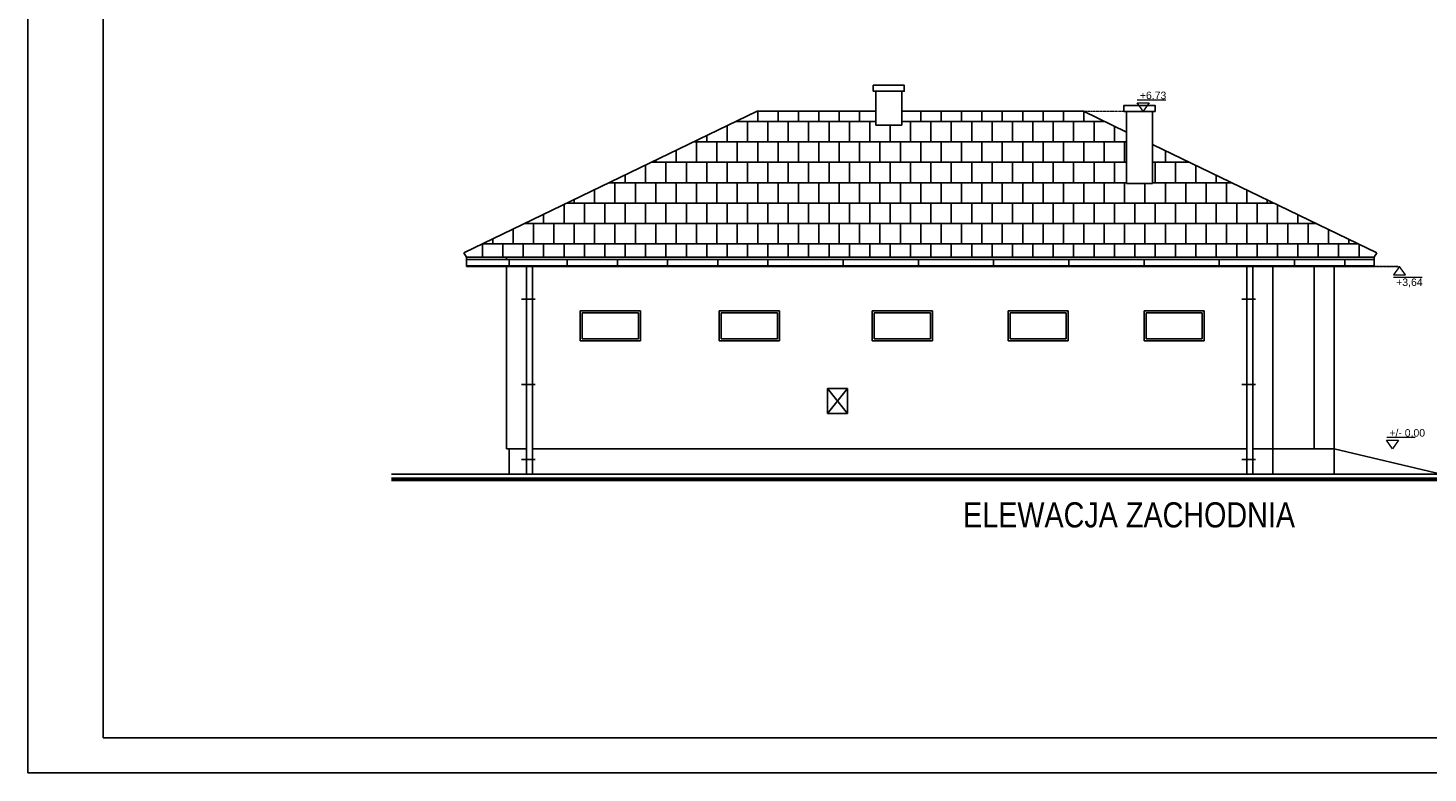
# Model space of a CAD drawing. Header units: millimetres. Extents: x -5941 to 19721, y -9230 to 6433.
# Tile 178 of 204: x 9132 to 11923, y 3463 to 4948. Entities that reach past the tile are written whole.
import ezdxf
from ezdxf.enums import TextEntityAlignment as Align

# ---------------------------------------------------------------- set-up
doc = ezdxf.new("R2010")
doc.units = ezdxf.units.MM
doc.linetypes.add('HIDDEN', pattern=[0.375, 0.25, -0.125])
for name, color, linetype in [('A_cienkL', 30, 'Continuous'), ('A_schody', 3, 'Continuous'), ('A_widok', 3, 'Continuous'), ('e_okna', 4, 'Continuous'), ('elewacja', 7, 'Continuous'), ('O_tabelka', 3, 'Continuous')]:
    doc.layers.add(name, color=color, linetype=linetype)
doc.layers.add('A_RZĘDNE', color=52, linetype='Continuous', lineweight=15)
doc.styles.add('ARIAL', font='arial.ttf', dxfattribs={"width": 0.8})
doc.styles.add('dar-styl', font='arial.ttf')

# ---------------------------------------------------------------- blocks, each defined once
blk = doc.blocks.new('A_RZĘDNA WYKOŃCZENIA')
at = {"layer": 'A_RZĘDNE'}
blk.add_line((45.1, 22), (-11.5, 22), dxfattribs=at)
blk.add_lwpolyline([(-12, 17), (12, 17), (0, 0), (-12, 17)], dxfattribs=at)
at = {"layer": 'A_RZĘDNE', "color": 1, "style": 'dar-styl'}
blk.add_attdef('RZEDNA', text='', height=15, dxfattribs=at).set_placement((-11.5, 31.5), align=Align.MIDDLE_LEFT)
blk = doc.blocks.new('*U139')
at = {"layer": 'A_RZĘDNE'}
blk.add_line((45.1, 41), (-11.5, 41), dxfattribs=at)
blk.add_lwpolyline([(-12, 46), (12, 46), (0, 63), (-12, 46)], dxfattribs=at)
at = {"layer": 'A_RZĘDNE', "color": 1, "style": 'dar-styl'}
blk.add_attdef('RZEDNA', text='', height=15, dxfattribs=at).set_placement((-11.5, 31.5), align=Align.MIDDLE_LEFT)
blk = doc.blocks.new('*U168')
at = {"layer": 'A_RZĘDNE'}
blk.add_line((45.1, 22), (-11.5, 22), dxfattribs=at)
blk.add_lwpolyline([(-12, 17), (12, 17), (0, 0), (-12, 17)], dxfattribs=at)
at = {"layer": 'A_RZĘDNE', "color": 1, "style": 'dar-styl'}
blk.add_attdef('RZEDNA', text='', height=15, dxfattribs=at).set_placement((-11.5, 31.5), align=Align.MIDDLE_LEFT)

msp = doc.modelspace()

# ---------------------------------------------------------------- hatches: boundary and pattern name
at = {"layer": 'elewacja'}
h = msp.add_hatch(dxfattribs=at)
h.set_pattern_fill('AR-B88', color=24, scale=0.2)
h.set_pattern_definition([(0, (3149.43, 8500), (0, 40.64), []), (90, (3149.43, 8500), (-20.32, 40.64), [40.64, -40.64])])
h.paths.add_polyline_path([(10000.866, 4499.315), (10005.866, 4490.655), (10085.866, 4490.655), (11815.866, 4490.655), (11820.866, 4499.315), (11373.866, 4715.083), (11373.866, 4637.846), (11321.866, 4637.846), (11321.866, 4653.961), (11321.866, 4740.184), (11235.866, 4781.696), (10873.866, 4781.696), (10873.866, 4753.753), (10821.866, 4753.753), (10821.866, 4781.696), (10585.866, 4781.696), (10000.866, 4499.315)])

# ---------------------------------------------------------------- linework, layer by layer
for points in [[(9131.808, 3462.533), (13330.053, 3462.533), (13330.053, 6432.533), (9131.808, 6432.533)], [(9281.808, 3532.533), (13260.053, 3532.533), (13260.053, 6362.533), (9281.808, 6362.533)]]:
    msp.add_lwpolyline(points, close=True)
at = {"layer": 'A_cienkL'}
for p, q in [((11815.866, 4486.049), (10005.866, 4486.049)), ((10005.866, 4473.335), (10005.866, 4486.049)), ((11815.866, 4473.335), (10005.866, 4473.335)), ((10091.272, 4473.335), (10091.272, 4486.049)), ((10206.941, 4473.335), (10206.941, 4486.049)), ((10306.941, 4473.335), (10306.941, 4486.049)), ((10406.941, 4473.335), (10406.941, 4486.049)), ((10506.941, 4473.335), (10506.941, 4486.049)), ((10606.941, 4473.335), (10606.941, 4486.049)), ((10756.941, 4473.335), (10756.941, 4486.049)), ((10906.941, 4473.335), (10906.941, 4486.049)), ((11056.941, 4473.335), (11056.941, 4486.049)), ((11206.941, 4473.335), (11206.941, 4486.049)), ((11356.941, 4473.335), (11356.941, 4486.049)), ((11506.941, 4473.335), (11506.941, 4486.049)), ((11656.941, 4473.335), (11656.941, 4486.049)), ((11756.941, 4473.335), (11756.941, 4486.049)), ((10142.866, 4407.241), (10115.866, 4407.241, 0)), ((11578.866, 4407.241), (11551.866, 4407.241, 0)), ((10142.866, 4237.241), (10115.866, 4237.241, 0)), ((11578.866, 4237.241), (11551.866, 4237.241, 0)), ((10142.866, 4087.241), (10115.866, 4087.241, 0)), ((11578.866, 4087.241), (11551.866, 4087.241, 0))]:
    msp.add_line(p, q, dxfattribs=at)
for points in [[(10125.866, 4472.335), (10125.866, 4058.062)], [(10137.866, 4472.335), (10137.866, 4058.062)], [(11561.866, 4472.335), (11561.866, 4058.062)], [(11573.866, 4472.335), (11573.866, 4058.062)]]:
    msp.add_lwpolyline(points, dxfattribs=at)
at = {"layer": 'A_RZĘDNE', "linetype": 'HIDDEN'}
for p, q in [((11235.866, 4781.696), (11354.931, 4781.696)), ((11862.695, 4472.335), (11815.866, 4472.335)), ((11815.866, 4472.335), (11865.983, 4472.335))]:
    msp.add_line(p, q, dxfattribs=at)
at = {"layer": 'A_schody'}
for p, q in [((11613.866, 4108.998), (11735.866, 4108.998)), ((11613.866, 4108.998), (11613.866, 4058.062)), ((11735.866, 4108.998), (11735.866, 4058.062)), ((11735.866, 4108.998), (11948.993, 4058.058))]:
    msp.add_line(p, q, dxfattribs=at)
at = {"layer": 'A_widok', "color": 3, "ltscale": 0.5, "const_width": 8}
for points in [[(9856.432, 4048.062), (10586.994, 4048.062)], [(10586.994, 4048.062), (12024.871, 4048.062)]]:
    msp.add_lwpolyline(points, dxfattribs=at)
at = {"layer": 'A_widok', "color": 3, "ltscale": 0.5}
for points in [[(9856.325, 4058.062), (10586.994, 4058.062)], [(10586.994, 4058.062), (12022.809, 4058.062)], [(10586.994, 4047.062), (11899.508, 4048.062)]]:
    msp.add_lwpolyline(points, dxfattribs=at)
at = {"layer": 'e_okna'}
for p, q in [((10232.866, 4383.998), (10232.866, 4323.998)), ((10352.866, 4383.998), (10232.866, 4383.998)), ((10352.866, 4383.998), (10352.866, 4323.998)), ((10509.866, 4383.998), (10509.866, 4323.998)), ((10629.866, 4383.998), (10509.866, 4383.998)), ((10629.866, 4383.998), (10629.866, 4323.998)), ((10814.866, 4383.998), (10814.866, 4323.998)), ((10934.866, 4383.998), (10814.866, 4383.998)), ((10934.866, 4383.998), (10934.866, 4323.998)), ((11085.866, 4383.998), (11085.866, 4323.998)), ((11205.866, 4383.998), (11085.866, 4383.998)), ((11205.866, 4383.998), (11205.866, 4323.998)), ((11356.866, 4383.998), (11356.866, 4323.998)), ((11476.866, 4383.998), (11356.866, 4383.998)), ((11476.866, 4383.998), (11476.866, 4323.998)), ((10348.866, 4379.998), (10236.866, 4379.998)), ((10236.866, 4379.998), (10236.866, 4327.998)), ((10348.866, 4379.998), (10348.866, 4327.998)), ((10625.866, 4379.998), (10513.866, 4379.998)), ((10513.866, 4379.998), (10513.866, 4327.998)), ((10625.866, 4379.998), (10625.866, 4327.998)), ((10818.866, 4379.998), (10818.866, 4327.998)), ((10930.866, 4379.998), (10818.866, 4379.998)), ((10930.866, 4379.998), (10930.866, 4327.998)), ((11089.866, 4379.998), (11089.866, 4327.998)), ((11201.866, 4379.998), (11089.866, 4379.998)), ((11201.866, 4379.998), (11201.866, 4327.998)), ((11472.866, 4379.998), (11360.866, 4379.998)), ((11360.866, 4379.998), (11360.866, 4327.998)), ((11472.866, 4379.998), (11472.866, 4327.998)), ((10348.866, 4327.998), (10236.866, 4327.998)), ((10625.866, 4327.998), (10513.866, 4327.998)), ((10930.866, 4327.998), (10818.866, 4327.998)), ((11201.866, 4327.998), (11089.866, 4327.998)), ((11472.866, 4327.998), (11360.866, 4327.998)), ((10352.866, 4323.998), (10232.866, 4323.998)), ((10629.866, 4323.998), (10509.866, 4323.998)), ((10934.866, 4323.998), (10814.866, 4323.998)), ((11205.866, 4323.998), (11085.866, 4323.998)), ((11476.866, 4323.998), (11356.866, 4323.998))]:
    msp.add_line(p, q, dxfattribs=at)
at = {"layer": 'elewacja'}
for p, q in [((10821.866, 4753.753), (10821.866, 4821.335)), ((10873.866, 4821.335), (10821.866, 4821.335)), ((10873.866, 4753.753), (10873.866, 4821.335)), ((10000.866, 4499.315), (10585.866, 4781.696)), ((10585.866, 4781.696), (10821.866, 4781.696)), ((10873.866, 4781.696), (11235.866, 4781.696)), ((11321.866, 4740.184), (11235.866, 4781.696)), ((11321.866, 4781.335), (11373.866, 4781.335)), ((11321.866, 4653.961), (11321.866, 4781.335)), ((11373.866, 4637.846), (11373.866, 4781.335)), ((10821.866, 4753.753), (10873.866, 4753.753)), ((11820.866, 4499.315), (11373.866, 4715.083)), ((11321.866, 4637.846), (11321.866, 4653.961)), ((11373.866, 4637.846), (11321.866, 4637.846)), ((10005.866, 4490.655), (10000.866, 4499.315)), ((11815.866, 4490.655), (11820.866, 4499.315)), ((11815.866, 4490.655), (10005.866, 4490.655)), ((10005.866, 4490.655), (10005.866, 4472.335)), ((11815.866, 4472.335), (10005.866, 4472.335)), ((10085.866, 4490.655), (10085.866, 4486.049)), ((10085.866, 4472.335), (10085.866, 4108.998)), ((10232.866, 4473.335), (10232.866, 4472.335)), ((10352.866, 4473.335), (10352.866, 4472.335)), ((10509.866, 4473.335), (10509.866, 4472.335)), ((10685.866, 4473.335), (10606.941, 4473.335)), ((10629.866, 4473.335), (10629.866, 4472.335)), ((10685.866, 4473.335), (11685.866, 4473.335)), ((10813.866, 4473.335), (10813.866, 4472.335)), ((10820.866, 4473.335), (10820.866, 4472.335)), ((10933.866, 4473.335), (10933.866, 4472.335)), ((10940.866, 4473.335), (10940.866, 4472.335)), ((11085.866, 4473.335), (11085.866, 4472.335)), ((11125.866, 4473.335), (11125.866, 4472.335)), ((11205.866, 4473.335), (11205.866, 4472.335)), ((11245.866, 4473.335), (11245.866, 4472.335)), ((11356.866, 4473.335), (11356.866, 4472.335)), ((11430.866, 4473.335), (11430.866, 4472.335)), ((11476.866, 4473.335), (11476.866, 4472.335)), ((11550.866, 4473.335), (11550.866, 4472.335)), ((11573.866, 4473.335), (11573.866, 4108.998)), ((11613.866, 4473.335), (11613.866, 4108.998)), ((11765.866, 4473.335), (11685.866, 4473.335)), ((11695.866, 4473.335), (11695.866, 4108.998)), ((11735.866, 4473.335), (11735.866, 4108.998)), ((11815.866, 4472.335), (11815.866, 4490.655)), ((10725.866, 4228.998), (10725.866, 4178.998)), ((10765.866, 4228.998), (10725.866, 4228.998)), ((10725.866, 4228.998), (10765.866, 4178.998)), ((10765.866, 4228.998), (10725.866, 4178.998)), ((10765.866, 4228.998), (10765.866, 4178.998)), ((10765.866, 4178.998), (10725.866, 4178.998)), ((10125.866, 4108.998), (10085.866, 4108.998)), ((10090.866, 4108.998), (10090.866, 4058.062)), ((11561.866, 4108.998), (10137.866, 4108.998)), ((11613.866, 4108.998), (11573.866, 4108.998)), ((11735.866, 4108.998), (11735.866, 4058.062)), ((11644.866, 4048.062), (11644.866, 4047.062))]:
    msp.add_line(p, q, dxfattribs=at)
for points in [[(10816.866, 4821.335), (10878.866, 4821.335), (10878.866, 4833.335), (10816.866, 4833.335)], [(11316.866, 4781.335), (11378.866, 4781.335), (11378.866, 4793.335), (11316.866, 4793.335)]]:
    msp.add_lwpolyline(points, close=True, dxfattribs=at)

# ---------------------------------------------------------------- block references
at = {"layer": 'A_RZĘDNE'}
ref = msp.add_blockref('*U168', (11354.931, 4781.696), dxfattribs=at)
ref.add_attrib('RZEDNA', '+6,73', dxfattribs={"color": 1, "height": 14.8937, "style": 'dar-styl'}).set_placement((11348.542, 4813.196), align=Align.MIDDLE_LEFT)
ref = msp.add_blockref('*U139', (11865.983, 4409.335), dxfattribs=at)
ref.add_attrib('RZEDNA', '+3,64', dxfattribs={"color": 1, "height": 14.8937, "style": 'dar-styl'}).set_placement((11859.594, 4440.835), align=Align.MIDDLE_LEFT)
ref = msp.add_blockref('A_RZĘDNA WYKOŃCZENIA', (11852.42, 4108.998), dxfattribs=at)
ref.add_attrib('RZEDNA', '+/- 0,00', dxfattribs={"color": 1, "height": 14.8937, "style": 'dar-styl'}).set_placement((11846.032, 4140.498), align=Align.MIDDLE_LEFT)

# ---------------------------------------------------------------- texts
at = {"layer": 'O_tabelka', "color": 0, "ltscale": 10, "insert": (10996.079, 3976.747), "char_height": 50, "width": 834.76271, "attachment_point": 4, "style": 'ARIAL'}
msp.add_mtext('{\\fArial Narrow|b0|i0|c238|p34;\\W1;ELEWACJA ZACHODNIA}', dxfattribs=at)

doc.saveas('drawing.dxf')
